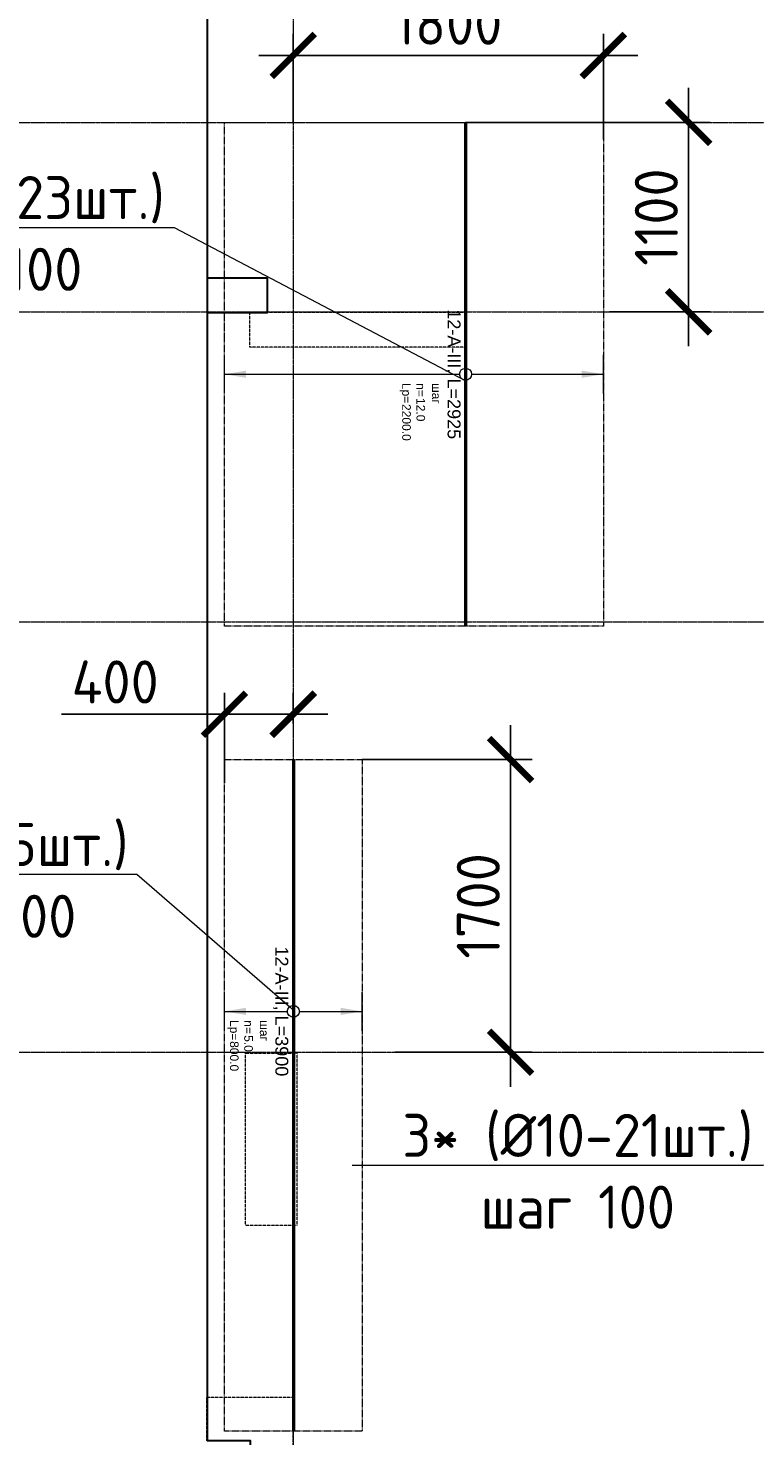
# Model space of a CAD drawing. Header units: millimetres. Extents: x -386473 to 311666, y -59273 to 291770.
# Tile 92 of 132: x 105168 to 109386, y 17489 to 25663. Entities that reach past the tile are written whole.
import ezdxf
from ezdxf import colors
from ezdxf.entities.mleader import LeaderData, LeaderLine
from ezdxf.enums import TextEntityAlignment as Align
from ezdxf.math import Vec2, Vec3

# ---------------------------------------------------------------- set-up
doc = ezdxf.new("R2010")
doc.units = ezdxf.units.MM
doc.set_wipeout_variables(frame=1)
for name, pattern in [('01 Штриховая _4 мм_', [6, 3.5, -2.5]), ('______5', [1100, 800, -100, 100, -100]), ('DASHED', [7, 5, -2, 0]), ('GOST2.303 4', [7, 5, -2, 0]), ('осевая', [50.8, 31.75, -6.35, 6.35, -6.35])]:
    doc.linetypes.add(name, pattern=pattern)
for name, color, linetype, lineweight in [('АрмСтер', 2, 'Continuous', 50), ('контур распр. стерхней', 2, 'GOST2.303 4', 20), ('Оси', 40, '______5', 18), ('Перекрытие ж_бетон', 1, 'Continuous', 30), ('подоснова', 151, 'Continuous', 5), ('РАЗМЕРЫ', 1, 'Continuous', 9)]:
    doc.layers.add(name, color=color, linetype=linetype, lineweight=lineweight)
doc.layers.add('АрмСтер_атрибуты', color=2, linetype='Continuous', lineweight=0, plot=False)
doc.layers.add('Колонна_ бетон', color=7, linetype='Continuous', lineweight=50, true_color=0xb4b496)
doc.styles.add('GOST-2.304_Type-B', font='GOST_Common.ttf')
doc.styles.get("Standard").update_dxf_attribs({"font": 'arial.ttf'})
doc.styles.add('Аннотативный', font='arial.ttf')
doc.dimstyles.new('СПДС', dxfattribs={"dimscale": 100, "dimtxt": 2.5, "dimasz": 2.5, "dimexe": 1.25, "dimexo": 0, "dimtad": 1, "dimdec": 0, "dimtxsty": 'GOST-2.304_Type-B', "dimblk": 'ARCHTICK', "dimcen": 2.5, "dimdle": 2, "dimadec": 0, "dimazin": 2, "dimtfac": 0.75, "dimtdec": 0, "dimtmove": 1, "dimatfit": 3, "dimfxl": 1, "dimtolj": 1, "dimarcsym": 1})

# ---------------------------------------------------------------- blocks, each defined once
blk = doc.blocks.new('оси2')
at = {"layer": 'Оси', "color": 16, "linetype": 'осевая', "lineweight": 0, "ltscale": 0.25, "transparency": 33554687}
for p, q in [((983645.5, 5465.4), (983645.8, -20755.1)), ((979200, -4392.9), (1032582.1, -4392.9)), ((979200, -5492.9), (1032582.1, -5492.9)), ((979200, -7292.9), (1032582.1, -7292.9)), ((979200, -9792.9), (1032582.1, -9792.9))]:
    blk.add_line(p, q, dxfattribs=at)
blk = doc.blocks.new('*U205')
at = {"layer": 'РАЗМЕРЫ'}
for p, q in [((112.5, 800), (-112.5, 800)), ((112.5, -1400), (-112.5, -1400))]:
    blk.add_line(p, q, dxfattribs=at)
at = {"layer": 'РАЗМЕРЫ', "ltscale": 15}
blk.add_line((0, -1400), (0, 800), dxfattribs=at)
at = {"layer": 'РАЗМЕРЫ'}
for points in [[(0, 800), (20.9, 674.8), (-20.9, 674.8)], [(0, -1400), (20.9, -1274.8), (-20.9, -1274.8)]]:
    blk.add_solid(points, dxfattribs=at)
at = {"layer": 'АрмСтер_атрибуты', "color": 215, "ltscale": 15, "style": 'Аннотативный'}
for s, p in [('шаг', (51.4, -194.2)), ('Lр=', (50.2, -367.8)), ('n=', (51.4, -285.1))]:
    blk.add_text(s, height=50, dxfattribs=at).set_placement(p)
at = {"layer": 'АрмСтер_атрибуты', "style": 'Аннотативный', "flags": 8}
blk.add_attdef('ПОЗ', (110, 29.6), '', height=75, dxfattribs=at)
at = {"layer": 'АрмСтер_атрибуты', "color": 215, "style": 'Аннотативный'}
for tag, p, flags in [('ШАГ', (190.9, -194.2), 10), ('КОЛ', (138, -285.1), 8), ('ШИРИНА', (172.9, -367.8), 8)]:
    blk.add_attdef(tag, p, '', height=50, dxfattribs=dict(at, flags=flags))
at = {"layer": 'АрмСтер_атрибуты', "flags": 9}
for tag, p in [('МАССА', (-1033.5, -1010.5)), ('ОБОЗНАЧЕНИЕ', (-1033.5, -1124.4))]:
    blk.add_attdef(tag, p, '', height=75, dxfattribs=at)
at = {"linetype": 'Continuous', "lineweight": 0}
blk.add_wipeout([(35, 0), (28.3, 20.6), (10.8, 33.3), (-10.8, 33.3), (-28.3, 20.6), (-35, 0), (-28.3, -20.6), (-10.8, -33.3), (10.8, -33.3), (28.3, -20.6)], dxfattribs=at)
at = {"color": 0, "linetype": 'ByBlock', "lineweight": -2, "ltscale": 100}
blk.add_line((-1462.5, 0), (1462.5, 0), dxfattribs=at)
at = {"layer": 'РАЗМЕРЫ'}
blk.add_circle((0, 0), 35, dxfattribs=at)
at = {"layer": 'АрмСтер_атрибуты', "style": 'Аннотативный', "flags": 8}
blk.add_attdef('НАИМЕНОВАНИЕ', text='', height=75, dxfattribs=at).set_placement((0, -29.3), align=Align.TOP_CENTER)
blk = doc.blocks.new('_ArchTick')
at = {"color": 0, "linetype": 'ByBlock', "const_width": 0.15}
blk.add_lwpolyline([(-0.5, -0.5), (0.5, 0.5)], dxfattribs=at)
blk = doc.blocks.new('*D204')
at = {"layer": 'DEFPOINTS', "color": 0, "transparency": 16777216}
for p in [(108507.1, 25504.8), (106707, 25116.3), (108507.1, 25016.3)]:
    blk.add_point(p, dxfattribs=at)
at = {"layer": 'РАЗМЕРЫ', "color": 0, "lineweight": -2, "transparency": 16777216}
for p, q in [((106707, 25116.3), (106707, 25629.8)), ((108507.1, 25016.3), (108507.1, 25629.8)), ((106507, 25504.8), (108707.1, 25504.8))]:
    blk.add_line(p, q, dxfattribs=at)
at = {"layer": 'РАЗМЕРЫ', "color": 0, "lineweight": -2, "transparency": 16777216, "xscale": 250, "yscale": 250, "zscale": 250, "rotation": 180}
blk.add_blockref('_ArchTick', (106707, 25504.8), dxfattribs=at)
at = {"layer": 'РАЗМЕРЫ', "color": 0, "lineweight": -2, "transparency": 16777216, "xscale": 250, "yscale": 250, "zscale": 250}
blk.add_blockref('_ArchTick', (108507.1, 25504.8), dxfattribs=at)
at = {"layer": 'РАЗМЕРЫ', "color": 0, "lineweight": 0, "transparency": 16777216, "insert": (107607.1, 25692.3), "char_height": 250, "attachment_point": 5, "style": 'GOST-2.304_Type-B'}
blk.add_mtext('\\A1;1800', dxfattribs=at)
blk = doc.blocks.new('_None')
blk = doc.blocks.new('*U251')
at = {"layer": 'РАЗМЕРЫ'}
for p, q in [((112.5, 400), (-112.5, 400)), ((112.5, -400), (-112.5, -400))]:
    blk.add_line(p, q, dxfattribs=at)
at = {"layer": 'РАЗМЕРЫ', "ltscale": 15}
blk.add_line((0, -400), (0, 400), dxfattribs=at)
at = {"layer": 'РАЗМЕРЫ'}
for points in [[(0, 400), (20.9, 274.8), (-20.9, 274.8)], [(0, -400), (20.9, -274.8), (-20.9, -274.8)]]:
    blk.add_solid(points, dxfattribs=at)
at = {"layer": 'АрмСтер_атрибуты', "color": 215, "ltscale": 15, "style": 'Аннотативный'}
for s, p in [('шаг', (51.4, -194.2)), ('Lр=', (50.2, -367.8)), ('n=', (51.4, -285.1))]:
    blk.add_text(s, height=50, dxfattribs=at).set_placement(p)
at = {"layer": 'АрмСтер_атрибуты', "style": 'Аннотативный', "flags": 8}
blk.add_attdef('ПОЗ', (110, 29.6), '', height=75, dxfattribs=at)
at = {"layer": 'АрмСтер_атрибуты', "color": 215, "style": 'Аннотативный'}
for tag, p, flags in [('ШАГ', (190.9, -194.2), 10), ('КОЛ', (138, -285.1), 8), ('ШИРИНА', (172.9, -367.8), 8)]:
    blk.add_attdef(tag, p, '', height=50, dxfattribs=dict(at, flags=flags))
at = {"layer": 'АрмСтер_атрибуты', "flags": 9}
for tag, p in [('МАССА', (-1033.5, -1010.5)), ('ОБОЗНАЧЕНИЕ', (-1033.5, -1124.4))]:
    blk.add_attdef(tag, p, '', height=75, dxfattribs=at)
at = {"linetype": 'Continuous', "lineweight": 0}
blk.add_wipeout([(35, 0), (28.3, 20.6), (10.8, 33.3), (-10.8, 33.3), (-28.3, 20.6), (-35, 0), (-28.3, -20.6), (-10.8, -33.3), (10.8, -33.3), (28.3, -20.6)], dxfattribs=at)
at = {"color": 0, "linetype": 'ByBlock', "lineweight": -2, "ltscale": 100}
blk.add_line((-1462.5, 0), (2437.5, 0), dxfattribs=at)
at = {"layer": 'РАЗМЕРЫ'}
blk.add_circle((0, 0), 35, dxfattribs=at)
at = {"layer": 'АрмСтер_атрибуты', "style": 'Аннотативный', "flags": 8}
blk.add_attdef('НАИМЕНОВАНИЕ', text='', height=75, dxfattribs=at).set_placement((0, -29.3), align=Align.TOP_CENTER)
blk = doc.blocks.new('*D262')
at = {"layer": 'DEFPOINTS', "color": 0, "transparency": 16777216}
for p in [(107707.1, 25116.3), (108542.4, 24016.3), (109001.9, 24016.3)]:
    blk.add_point(p, dxfattribs=at)
at = {"layer": 'РАЗМЕРЫ', "color": 0, "lineweight": -2, "transparency": 16777216}
for p, q in [((109001.9, 25316.3), (109001.9, 23816.3)), ((107707.1, 25116.3), (109126.9, 25116.3)), ((108542.4, 24016.3), (109126.9, 24016.3))]:
    blk.add_line(p, q, dxfattribs=at)
at = {"layer": 'РАЗМЕРЫ', "color": 0, "lineweight": -2, "transparency": 16777216, "xscale": 250, "yscale": 250, "zscale": 250}
for p, rotation in [((109001.9, 25116.3), 90), ((109001.9, 24016.3), 270)]:
    blk.add_blockref('_ArchTick', p, dxfattribs=dict(at, rotation=rotation))
at = {"layer": 'РАЗМЕРЫ', "color": 0, "lineweight": 0, "transparency": 16777216, "insert": (108814.4, 24566.3), "char_height": 250, "attachment_point": 5, "rotation": 90, "style": 'GOST-2.304_Type-B'}
blk.add_mtext('\\A1;1100', dxfattribs=at)
blk = doc.blocks.new('*D263')
at = {"layer": 'DEFPOINTS', "color": 0, "transparency": 16777216}
for p in [(107107.5, 21416.3), (107968.5, 21416.3), (107299.4, 19716.3)]:
    blk.add_point(p, dxfattribs=at)
at = {"layer": 'РАЗМЕРЫ', "color": 0, "lineweight": -2, "transparency": 16777216}
for p, q in [((107968.5, 19516.3), (107968.5, 21616.3)), ((107107.5, 21416.3), (108093.5, 21416.3)), ((107299.4, 19716.3), (108093.5, 19716.3))]:
    blk.add_line(p, q, dxfattribs=at)
at = {"layer": 'РАЗМЕРЫ', "color": 0, "lineweight": -2, "transparency": 16777216, "xscale": 250, "yscale": 250, "zscale": 250}
for p, rotation in [((107968.5, 21416.3), 90), ((107968.5, 19716.3), 270)]:
    blk.add_blockref('_ArchTick', p, dxfattribs=dict(at, rotation=rotation))
at = {"layer": 'РАЗМЕРЫ', "color": 0, "lineweight": 0, "transparency": 16777216, "insert": (107781, 20566.3), "char_height": 250, "attachment_point": 5, "rotation": 90, "style": 'GOST-2.304_Type-B'}
blk.add_mtext('\\A1;1700', dxfattribs=at)
blk = doc.blocks.new('*D264')
at = {"layer": 'DEFPOINTS', "color": 0, "transparency": 16777216}
for p in [(106307.5, 21679.3), (106707, 21625.6), (106307.5, 21281.3)]:
    blk.add_point(p, dxfattribs=at)
at = {"layer": 'РАЗМЕРЫ', "color": 0, "lineweight": -2, "transparency": 16777216}
for p, q in [((106307.5, 21281.3), (106307.5, 21804.3)), ((106707, 21625.6), (106707, 21804.3)), ((105360.8, 21679.3), (106307.5, 21679.3)), ((106907, 21679.3), (106107.5, 21679.3))]:
    blk.add_line(p, q, dxfattribs=at)
at = {"layer": 'РАЗМЕРЫ', "color": 0, "lineweight": -2, "transparency": 16777216, "xscale": 250, "yscale": 250, "zscale": 250, "rotation": 180}
blk.add_blockref('_ArchTick', (106307.5, 21679.3), dxfattribs=at)
at = {"layer": 'РАЗМЕРЫ', "color": 0, "lineweight": -2, "transparency": 16777216, "xscale": 250, "yscale": 250, "zscale": 250}
blk.add_blockref('_ArchTick', (106707, 21679.3), dxfattribs=at)
at = {"layer": 'РАЗМЕРЫ', "color": 0, "lineweight": 0, "transparency": 16777216, "insert": (105673.3, 21866.8), "char_height": 250, "attachment_point": 5, "style": 'GOST-2.304_Type-B'}
blk.add_mtext('\\A1;400', dxfattribs=at)
blk = doc.blocks.new('стены подвала')
at = {"layer": 'Колонна_ бетон', "color": 252, "linetype": 'DASHED', "lineweight": 0, "ltscale": 0.3, "true_color": 0x939598, "transparency": 33554687}
for p, q in [((-198147.4, -17675.4, 160), (-198147.4, -17475.4, 160)), ((-198147.4, -17475.4, 160), (-198147.4, -17475.4, 160)), ((-196897.4, -17475.4, 160), (-198147.4, -17475.4, 160)), ((-196897.4, -17475.4, 160), (-196897.4, -17475.4, 160)), ((-196897.4, -17675.4, 160), (-196897.4, -17475.4, 160)), ((-196897.4, -17675.4, 160), (-198147.4, -17675.4, 160)), ((-198147.4, -17675.4, 160), (-198147.4, -17675.4, 160)), ((-196897.4, -17675.4, 160), (-196897.4, -17675.4, 160)), ((-198172.4, -21775.4, 160), (-198172.4, -21775.4, 160)), ((-198172.4, -21775.4, 160), (-197872.4, -21775.4, 160)), ((-198172.4, -22775.4, 160), (-198172.4, -21775.4, 160)), ((-197872.4, -21775.4, 160), (-197872.4, -21775.4, 160)), ((-197872.4, -22775.4, 160), (-197872.4, -21775.4, 160)), ((-198172.4, -22775.4, 160), (-198172.4, -22775.4, 160)), ((-198172.4, -22775.4, 160), (-197872.4, -22775.4, 160)), ((-197872.4, -22775.4, 160), (-197872.4, -22775.4, 160)), ((-197897.4, -23775.4, 160), (-198397.4, -23775.4, 160)), ((-198397.4, -23775.4, 160), (-198397.4, -23775.4, 160)), ((-198397.4, -23775.4, 160), (-198397.4, -24025.4, 160)), ((-197897.4, -23775.4, 160), (-197897.4, -26675.4, 160)), ((-197897.4, -23775.4, 160), (-197897.4, -23775.4, 160))]:
    blk.add_line(p, q, dxfattribs=at)
blk = doc.blocks.new('отверстия')
at = {"layer": 'Перекрытие ж_бетон', "lineweight": 30}
blk.add_lwpolyline([(-192796.9, 84392.4), (-193146.8, 84392.4), (-193146.8, 84192.4), (-192796.9, 84192.4)], close=True, dxfattribs=at)

msp = doc.modelspace()

# ---------------------------------------------------------------- linework, layer by layer
at = {"layer": 'контур распр. стерхней', "linetype": '01 Штриховая _4 мм_'}
for points in [[(106307.1, 22191.3), (106307.1, 25116.3), (108507.1, 25116.3), (108507.1, 22191.3)], [(106307.5, 17516.3), (106307.5, 21416.3), (107107.5, 21416.3), (107107.5, 17516.3)]]:
    msp.add_lwpolyline(points, close=True, dxfattribs=at)
at = {"layer": 'Перекрытие ж_бетон'}
msp.add_lwpolyline([(106457.1, 14561.5), (110557.1, 14561.4), (110557.1, 14311.5), (147357.1, 14311.5), (147357.1, 14561.5), (153757.1, 14561.5), (153757.1, 31461.5), (106207.2, 31461.5), (106207.2, 17461.5), (106457.1, 17461.5), (106457.1, 14561.5)], dxfattribs=at)

# ---------------------------------------------------------------- block references
at = {"layer": 'подоснова', "color": 2, "ltscale": 0.3}
msp.add_blockref('оси2', (-876938.7, 29509.2), dxfattribs=at)

# ---------------------------------------------------------------- leaders
at = {"layer": 'подоснова', "color": 3, "ltscale": 0.3}
ml = msp.add_multileader_mtext('Standard', dxfattribs=at)
ml.set_content('3* (%%C10-21шт.)\\Pшаг 100', color=3, style='GOST-2.304_Type-B')
ml.set_leader_properties(color=256, linetype='ByLayer', lineweight=15)
ml.set_arrow_properties(name='NONE')
ml.build(insert=Vec2(0, 0))
ml.multileader.update_dxf_attribs({"text_left_attachment_type": 6, "text_right_attachment_type": 6, "dogleg_length": 0.1, "arrow_head_size": 18})
ctx = ml.context
ctx.base_point, ctx.char_height, ctx.arrow_head_size, ctx.landing_gap_size, ctx.plane_origin = Vec3(107284.9, 19058.7), 250, 18, 20, Vec3(102466.5, 22207.9)
ctx.left_attachment, ctx.right_attachment, ctx.text_align_type = 6, 6, 1
notes = []
notes.append((ctx, [(1, (1, 1, 0), (109431.9, 19058.7), (-1, 0), 0.1, [(0, [(111107.1, 19353.8)], 0, [])])]))
ctx.mtext.insert, ctx.mtext.alignment, ctx.mtext.flow_direction = Vec3(108358.4, 19358.7), 2, 5
for ctx, leaders in notes:
    for number, flags, end, landing, length, lines in leaders:
        leader = LeaderData()
        leader.index, (leader.has_last_leader_line, leader.has_dogleg_vector, leader.attachment_direction) = number, flags
        leader.last_leader_point, leader.dogleg_vector, leader.dogleg_length = Vec3(end), Vec3(landing), length
        for number, points, colour, breaks in lines:
            line = LeaderLine()
            line.index, line.vertices, line.color, line.breaks = number, Vec3.list(points), colors.encode_raw_color(colour), breaks
            leader.lines.append(line)
        ctx.leaders.append(leader)

# ---------------------------------------------------------------- next in the draw order: block references
at = {"layer": 'АрмСтер', "ltscale": 15}
ref = msp.add_blockref('*U205', (107707.1, 23653.8), dxfattribs=dict(at, rotation=270))
ref.add_attrib('НАИМЕНОВАНИЕ', '12-A-III, L=2925', dxfattribs={"layer": 'АрмСтер_атрибуты', "height": 75, "rotation": 270, "style": 'Аннотативный', "flags": 8}).set_placement((107677.8, 23653.8), align=Align.TOP_CENTER)
ref.add_attrib('КОЛ', '12.0', (107422, 23515.7), dxfattribs={"layer": 'АрмСтер_атрибуты', "color": 215, "height": 50, "rotation": 270, "style": 'Аннотативный', "flags": 8})
ref.add_attrib('ШИРИНА', '2200.0', (107339.3, 23480.9), dxfattribs={"layer": 'АрмСтер_атрибуты', "color": 215, "height": 50, "rotation": 270, "style": 'Аннотативный', "flags": 8})
ref = msp.add_blockref('*U251', (106707.5, 19953.8), dxfattribs=dict(at, rotation=270))
ref.add_attrib('НАИМЕНОВАНИЕ', '12-A-III, L=3900', dxfattribs={"layer": 'АрмСтер_атрибуты', "height": 75, "rotation": 270, "style": 'Аннотативный', "flags": 8}).set_placement((106678.1, 19953.8), align=Align.TOP_CENTER)
ref.add_attrib('КОЛ', '5.0', (106422.4, 19815.7), dxfattribs={"layer": 'АрмСтер_атрибуты', "color": 215, "height": 50, "rotation": 270, "style": 'Аннотативный', "flags": 8})
ref.add_attrib('ШИРИНА', '800.0', (106339.7, 19780.9), dxfattribs={"layer": 'АрмСтер_атрибуты', "color": 215, "height": 50, "rotation": 270, "style": 'Аннотативный', "flags": 8})

# ---------------------------------------------------------------- next in the draw order: block references
at = {"layer": 'РАЗМЕРЫ'}
msp.add_blockref('стены подвала', (304601.5, 41486.8), dxfattribs=at)
at = {"layer": 'РАЗМЕРЫ', "color": 6}
msp.add_blockref('отверстия', (299353.9, -60180.9, 160), dxfattribs=at)

# ---------------------------------------------------------------- next in the draw order: dimensions: what is measured, and where the dimension line sits
at = {"layer": 'РАЗМЕРЫ', "color": 1, "lineweight": 0}
dim = msp.add_linear_dim(base=(108507.1, 25504.8), p1=(106707, 25116.3), p2=(108507.1, 25016.3), dimstyle='СПДС', dxfattribs=at)
dim.commit()
dim.dimension.update_dxf_attribs({"geometry": '*D204', "text_midpoint": (107607.1, 25692.3)})
for base, p1, p2, picture, middle in [((109001.9, 24016.3), (107707.1, 25116.3), (108542.4, 24016.3), '*D262', (108814.4, 24566.3)), ((107968.5, 21416.3), (107299.4, 19716.3), (107107.5, 21416.3), '*D263', (107781, 20566.3))]:
    dim = msp.add_linear_dim(base=base, p1=p1, p2=p2, angle=90, dimstyle='СПДС', dxfattribs=at)
    dim.commit()
    dim.dimension.update_dxf_attribs({"geometry": picture, "text_midpoint": middle})
dim = msp.add_linear_dim(base=(106307.4855, 21679.3221), p1=(106707.0093, 21625.5833), p2=(106307.4855, 21281.3295), dimstyle='СПДС', dxfattribs=at)
dim.commit()
dim.dimension.update_dxf_attribs({"geometry": '*D264', "text_midpoint": (105673.298, 21671.0547), "dimtype": 160})

# ---------------------------------------------------------------- next in the draw order: leaders
at = {"layer": 'подоснова', "color": 3, "ltscale": 0.3}
ml = msp.add_multileader_mtext('Standard', dxfattribs=at)
ml.set_content('3* (%%C10-23шт.)\\Pшаг 100', color=3, style='GOST-2.304_Type-B')
ml.set_leader_properties(color=256, linetype='ByLayer', lineweight=15)
ml.set_arrow_properties(name='NONE')
ml.build(insert=Vec2(0, 0))
ml.multileader.update_dxf_attribs({"text_left_attachment_type": 6, "text_right_attachment_type": 6, "dogleg_length": 0.1, "arrow_head_size": 18})
ctx = ml.context
ctx.base_point, ctx.char_height, ctx.arrow_head_size, ctx.landing_gap_size, ctx.plane_origin = Vec3(103820.4, 24504.8), 250, 18, 20, Vec3(99066.5, 26470.4)
ctx.left_attachment, ctx.right_attachment, ctx.text_align_type = 6, 6, 1
notes = []
notes.append((ctx, [(1, (1, 1, 0), (106017.3, 24504.8), (-1, 0), 0.1, [(0, [(107707.1, 23616.3)], 0, [])])]))
ctx.mtext.insert, ctx.mtext.alignment, ctx.mtext.flow_direction = Vec3(104918.8, 24804.8), 2, 5
ml = msp.add_multileader_mtext('Standard', dxfattribs=at)
ml.set_content('4 (%%C10-5шт.)\\Pшаг 200', color=3, style='GOST-2.304_Type-B')
ml.set_leader_properties(color=256, linetype='ByLayer', lineweight=15)
ml.set_arrow_properties(name='NONE')
ml.build(insert=Vec2(0, 0))
ml.multileader.update_dxf_attribs({"text_left_attachment_type": 6, "text_right_attachment_type": 6, "dogleg_length": 0.1, "arrow_head_size": 18})
ctx = ml.context
ctx.base_point, ctx.char_height, ctx.arrow_head_size, ctx.landing_gap_size, ctx.plane_origin = Vec3(103924.1, 20747.9), 250, 18, 20, Vec3(98074.9, 22807.9)
ctx.left_attachment, ctx.right_attachment, ctx.text_align_type = 6, 6, 1
notes.append((ctx, [(1, (1, 1, 0), (105799.8, 20747.9), (-1, 0), 0.1, [(0, [(106715.5, 19953.8)], 0, [])])]))
ctx.mtext.insert, ctx.mtext.alignment, ctx.mtext.flow_direction = Vec3(104861.9, 21047.9), 2, 5
for ctx, leaders in notes:
    for number, flags, end, landing, length, lines in leaders:
        leader = LeaderData()
        leader.index, (leader.has_last_leader_line, leader.has_dogleg_vector, leader.attachment_direction) = number, flags
        leader.last_leader_point, leader.dogleg_vector, leader.dogleg_length = Vec3(end), Vec3(landing), length
        for number, points, colour, breaks in lines:
            line = LeaderLine()
            line.index, line.vertices, line.color, line.breaks = number, Vec3.list(points), colors.encode_raw_color(colour), breaks
            leader.lines.append(line)
        ctx.leaders.append(leader)

doc.saveas('drawing.dxf')
